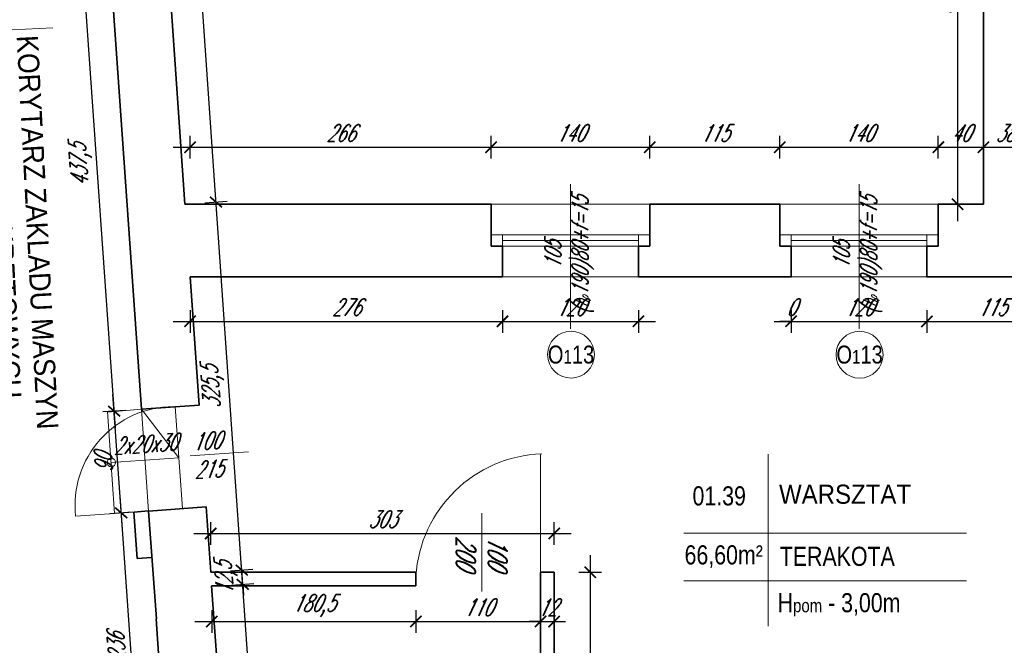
# Model space of a CAD drawing. Header units: millimetres. Extents: x 402 to 79005, y -7782 to 89952.
# Tile 207 of 256: x 22823 to 23692, y 38190 to 38742. Entities that reach past the tile are written whole.
import ezdxf

# ---------------------------------------------------------------- set-up
doc = ezdxf.new("R2010")
doc.units = ezdxf.units.MM
doc.header["$LTSCALE"] = 10
doc.layers.get('0').update_dxf_attribs({"lineweight": 0})
doc.layers.get('Defpoints').update_dxf_attribs({"color": 253})
for name, color, linetype, lineweight in [('01 parter - ściany', 253, 'Continuous', 35), ('03-01_okna', 253, 'Continuous', 15), ('03-02_schody', 253, 'Continuous', 5), ('03_drzwi', 253, 'Continuous', 15), ('04-1_widok', 253, 'Continuous', 5), ('05-01_wymiary', 253, 'Continuous', 5), ('05-03_opis', 253, 'Continuous', 5)]:
    doc.layers.add(name, color=color, linetype=linetype, lineweight=lineweight)
doc.styles.add('ariel', font='ARIAL.TTF', dxfattribs={"width": 0.8})
doc.styles.add('ariel_wym', font='simplex.shx', dxfattribs={"width": 0.65, "oblique": 25})
doc.dimstyles.new('ariel 50 wnętrze', dxfattribs={"dimtxt": 15, "dimasz": 10, "dimexe": 10, "dimexo": 0, "dimgap": 5, "dimtad": 1, "dimdec": 1, "dimrnd": 0.5, "dimtxsty": 'ariel_wym', "dimblk": 'ARCHTICK', "dimcen": 2.5, "dimdle": 15, "dimazin": 0, "dimtfac": 1, "dimtdec": 1, "dimtix": 1, "dimtmove": 0, "dimatfit": 3, "dimldrblk": 'DOT', "dimfxl": 0, "dimarcsym": 0})

# ---------------------------------------------------------------- blocks, each defined once
blk = doc.blocks.new('_ArchTick')
at = {"color": 0, "linetype": 'ByBlock', "const_width": 0.15}
blk.add_lwpolyline([(-0.5, -0.5), (0.5, 0.5)], dxfattribs=at)
blk = doc.blocks.new('*D780')
at = {"layer": '05-01_wymiary', "color": 0, "lineweight": -2}
for p, q in [((23650.93, 38954.05), (23650.93, 38564.07)), ((23660.93, 38939.05), (23640.93, 38939.05)), ((23660.93, 38579.07), (23640.93, 38579.07))]:
    blk.add_line(p, q, dxfattribs=at)
at = {"layer": 'Defpoints', "color": 0}
for p in [(23673.69, 38939.05), (23650.93, 38579.07), (23673.69, 38579.07)]:
    blk.add_point(p, dxfattribs=at)
at = {"layer": '05-01_wymiary', "color": 0, "lineweight": -2, "xscale": 10, "yscale": 10, "zscale": 10}
for p, rotation in [((23650.93, 38939.05), 90), ((23650.93, 38579.07), 270)]:
    blk.add_blockref('_ArchTick', p, dxfattribs=dict(at, rotation=rotation))
at = {"layer": '05-01_wymiary', "color": 0, "insert": (23638.43, 38759.06), "char_height": 15, "attachment_point": 5, "rotation": 90, "style": 'ariel_wym'}
blk.add_mtext('360', dxfattribs=at)
blk = doc.blocks.new('_Dot')
at = {"color": 0, "linetype": 'ByBlock', "lineweight": -2}
blk.add_line((-0.5, 0), (-1, 0), dxfattribs=at)
at = {"color": 0, "linetype": 'ByBlock', "const_width": 0.5}
blk.add_lwpolyline([(-0.25, 0, 1), (0.25, 0, 1)], format="xyb", close=True, dxfattribs=at)
blk = doc.blocks.new('*D782')
at = {"layer": '05-01_wymiary', "color": 0, "lineweight": -2}
for p, q in [((22973.2, 38619.36), (22973.2, 38639.36)), ((23239.08, 38619.36), (23239.08, 38639.36)), ((22958.2, 38629.36), (23254.08, 38629.36))]:
    blk.add_line(p, q, dxfattribs=at)
at = {"layer": 'Defpoints', "color": 0}
for p in [(23239.08, 38629.36), (22973.2, 38579.11), (23239.08, 38579.11)]:
    blk.add_point(p, dxfattribs=at)
at = {"layer": '05-01_wymiary', "color": 0, "lineweight": -2, "xscale": 10, "yscale": 10, "zscale": 10, "rotation": 180}
blk.add_blockref('_ArchTick', (22973.2, 38629.36), dxfattribs=at)
at = {"layer": '05-01_wymiary', "color": 0, "lineweight": -2, "xscale": 10, "yscale": 10, "zscale": 10}
blk.add_blockref('_ArchTick', (23239.08, 38629.36), dxfattribs=at)
at = {"layer": '05-01_wymiary', "color": 0, "insert": (23106.14, 38641.86), "char_height": 15, "attachment_point": 5, "style": 'ariel_wym'}
blk.add_mtext('266', dxfattribs=at)
blk = doc.blocks.new('*D783')
at = {"layer": '05-01_wymiary', "color": 0, "lineweight": -2}
for p, q in [((23239.08, 38619.34), (23239.08, 38639.34)), ((23379.08, 38619.34), (23379.08, 38639.34)), ((23224.08, 38629.34), (23394.08, 38629.34))]:
    blk.add_line(p, q, dxfattribs=at)
at = {"layer": 'Defpoints', "color": 0}
for p in [(23379.08, 38629.34), (23239.08, 38579.09), (23379.08, 38579.09)]:
    blk.add_point(p, dxfattribs=at)
at = {"layer": '05-01_wymiary', "color": 0, "lineweight": -2, "xscale": 10, "yscale": 10, "zscale": 10, "rotation": 180}
blk.add_blockref('_ArchTick', (23239.08, 38629.34), dxfattribs=at)
at = {"layer": '05-01_wymiary', "color": 0, "lineweight": -2, "xscale": 10, "yscale": 10, "zscale": 10}
blk.add_blockref('_ArchTick', (23379.08, 38629.34), dxfattribs=at)
at = {"layer": '05-01_wymiary', "color": 0, "insert": (23309.08, 38641.84), "char_height": 15, "attachment_point": 5, "style": 'ariel_wym'}
blk.add_mtext('140', dxfattribs=at)
blk = doc.blocks.new('*D784')
at = {"layer": '05-01_wymiary', "color": 0, "lineweight": -2}
for p, q in [((23379.08, 38619.36), (23379.08, 38639.36)), ((23493.87, 38619.36), (23493.87, 38639.36)), ((23364.08, 38629.36), (23508.87, 38629.36))]:
    blk.add_line(p, q, dxfattribs=at)
at = {"layer": 'Defpoints', "color": 0}
for p in [(23493.87, 38629.36), (23379.08, 38579.09), (23493.87, 38579.09)]:
    blk.add_point(p, dxfattribs=at)
at = {"layer": '05-01_wymiary', "color": 0, "lineweight": -2, "xscale": 10, "yscale": 10, "zscale": 10, "rotation": 180}
blk.add_blockref('_ArchTick', (23379.08, 38629.36), dxfattribs=at)
at = {"layer": '05-01_wymiary', "color": 0, "lineweight": -2, "xscale": 10, "yscale": 10, "zscale": 10}
blk.add_blockref('_ArchTick', (23493.87, 38629.36), dxfattribs=at)
at = {"layer": '05-01_wymiary', "color": 0, "insert": (23436.48, 38641.86), "char_height": 15, "attachment_point": 5, "style": 'ariel_wym'}
blk.add_mtext('115', dxfattribs=at)
blk = doc.blocks.new('*D785')
at = {"layer": '05-01_wymiary', "color": 0, "lineweight": -2}
for p, q in [((23493.87, 38619.36), (23493.87, 38639.36)), ((23633.87, 38619.36), (23633.87, 38639.36)), ((23478.87, 38629.36), (23648.87, 38629.36))]:
    blk.add_line(p, q, dxfattribs=at)
at = {"layer": 'Defpoints', "color": 0}
for p in [(23633.87, 38629.36), (23493.87, 38579.09), (23633.87, 38579.07)]:
    blk.add_point(p, dxfattribs=at)
at = {"layer": '05-01_wymiary', "color": 0, "lineweight": -2, "xscale": 10, "yscale": 10, "zscale": 10, "rotation": 180}
blk.add_blockref('_ArchTick', (23493.87, 38629.36), dxfattribs=at)
at = {"layer": '05-01_wymiary', "color": 0, "lineweight": -2, "xscale": 10, "yscale": 10, "zscale": 10}
blk.add_blockref('_ArchTick', (23633.87, 38629.36), dxfattribs=at)
at = {"layer": '05-01_wymiary', "color": 0, "insert": (23563.87, 38641.86), "char_height": 15, "attachment_point": 5, "style": 'ariel_wym'}
blk.add_mtext('140', dxfattribs=at)
blk = doc.blocks.new('*D786')
at = {"layer": '05-01_wymiary', "color": 0, "lineweight": -2}
for p, q in [((23633.87, 38619.36), (23633.87, 38639.36)), ((23673.69, 38619.36), (23673.69, 38639.36)), ((23618.87, 38629.36), (23688.69, 38629.36))]:
    blk.add_line(p, q, dxfattribs=at)
at = {"layer": 'Defpoints', "color": 0}
for p in [(23673.69, 38629.36), (23633.87, 38579.07), (23673.69, 38579.05)]:
    blk.add_point(p, dxfattribs=at)
at = {"layer": '05-01_wymiary', "color": 0, "lineweight": -2, "xscale": 10, "yscale": 10, "zscale": 10, "rotation": 180}
blk.add_blockref('_ArchTick', (23633.87, 38629.36), dxfattribs=at)
at = {"layer": '05-01_wymiary', "color": 0, "lineweight": -2, "xscale": 10, "yscale": 10, "zscale": 10}
blk.add_blockref('_ArchTick', (23673.69, 38629.36), dxfattribs=at)
at = {"layer": '05-01_wymiary', "color": 0, "insert": (23653.78, 38641.86), "char_height": 15, "attachment_point": 5, "style": 'ariel_wym'}
blk.add_mtext('40', dxfattribs=at)
blk = doc.blocks.new('*D787')
at = {"layer": '05-01_wymiary', "color": 0, "lineweight": -2}
for p, q in [((23673.69, 38619.36), (23673.69, 38639.36)), ((23711.69, 38619.36), (23711.69, 38639.36)), ((23658.69, 38629.36), (23726.69, 38629.36))]:
    blk.add_line(p, q, dxfattribs=at)
at = {"layer": 'Defpoints', "color": 0}
for p in [(23711.69, 38629.36), (23673.69, 38579.05), (23711.69, 38579.05)]:
    blk.add_point(p, dxfattribs=at)
at = {"layer": '05-01_wymiary', "color": 0, "lineweight": -2, "xscale": 10, "yscale": 10, "zscale": 10, "rotation": 180}
blk.add_blockref('_ArchTick', (23673.69, 38629.36), dxfattribs=at)
at = {"layer": '05-01_wymiary', "color": 0, "lineweight": -2, "xscale": 10, "yscale": 10, "zscale": 10}
blk.add_blockref('_ArchTick', (23711.69, 38629.36), dxfattribs=at)
at = {"layer": '05-01_wymiary', "color": 0, "insert": (23692.69, 38641.86), "char_height": 15, "attachment_point": 5, "style": 'ariel_wym'}
blk.add_mtext('38', dxfattribs=at)
blk = doc.blocks.new('*D794')
at = {"layer": '05-01_wymiary', "color": 0, "lineweight": -2}
for p, q in [((22973.19, 38485.71), (22973.19, 38465.71)), ((23249.08, 38485.71), (23249.08, 38465.71)), ((22958.19, 38475.71), (23264.08, 38475.71))]:
    blk.add_line(p, q, dxfattribs=at)
at = {"layer": 'Defpoints', "color": 0}
for p in [(22973.19, 38515.05), (23249.08, 38515.05), (23249.08, 38475.71)]:
    blk.add_point(p, dxfattribs=at)
at = {"layer": '05-01_wymiary', "color": 0, "lineweight": -2, "xscale": 10, "yscale": 10, "zscale": 10, "rotation": 180}
blk.add_blockref('_ArchTick', (22973.19, 38475.71), dxfattribs=at)
at = {"layer": '05-01_wymiary', "color": 0, "lineweight": -2, "xscale": 10, "yscale": 10, "zscale": 10}
blk.add_blockref('_ArchTick', (23249.08, 38475.71), dxfattribs=at)
at = {"layer": '05-01_wymiary', "color": 0, "insert": (23111.14, 38488.21), "char_height": 15, "attachment_point": 5, "style": 'ariel_wym'}
blk.add_mtext('276', dxfattribs=at)
blk = doc.blocks.new('*D795')
at = {"layer": '05-01_wymiary', "color": 0, "lineweight": -2}
for p, q in [((23249.08, 38485.75), (23249.08, 38465.75)), ((23369.08, 38485.75), (23369.08, 38465.75)), ((23234.08, 38475.75), (23384.08, 38475.75))]:
    blk.add_line(p, q, dxfattribs=at)
at = {"layer": 'Defpoints', "color": 0}
for p in [(23249.08, 38515.09), (23369.08, 38515.09), (23369.08, 38475.75)]:
    blk.add_point(p, dxfattribs=at)
at = {"layer": '05-01_wymiary', "color": 0, "lineweight": -2, "xscale": 10, "yscale": 10, "zscale": 10, "rotation": 180}
blk.add_blockref('_ArchTick', (23249.08, 38475.75), dxfattribs=at)
at = {"layer": '05-01_wymiary', "color": 0, "lineweight": -2, "xscale": 10, "yscale": 10, "zscale": 10}
blk.add_blockref('_ArchTick', (23369.08, 38475.75), dxfattribs=at)
at = {"layer": '05-01_wymiary', "color": 0, "insert": (23309.08, 38488.25), "char_height": 15, "attachment_point": 5, "style": 'ariel_wym'}
blk.add_mtext('120', dxfattribs=at)
blk = doc.blocks.new('*D796')
at = {"layer": '05-01_wymiary', "color": 0, "lineweight": -2}
for p, q in [((23503.87, 38485.71), (23503.87, 38465.71)), ((23503.87, 38485.71), (23503.87, 38465.71)), ((23503.87, 38475.71), (23493.87, 38475.71)), ((23503.87, 38475.71), (23503.87, 38475.71)), ((23503.87, 38475.71), (23513.87, 38475.71))]:
    blk.add_line(p, q, dxfattribs=at)
at = {"layer": 'Defpoints', "color": 0}
for p in [(23503.87, 38515.05), (23503.87, 38515.05), (23503.87, 38475.71)]:
    blk.add_point(p, dxfattribs=at)
at = {"layer": '05-01_wymiary', "color": 0, "lineweight": -2, "xscale": 10, "yscale": 10, "zscale": 10}
blk.add_blockref('_ArchTick', (23503.87, 38475.71), dxfattribs=at)
at = {"layer": '05-01_wymiary', "color": 0, "lineweight": -2, "xscale": 10, "yscale": 10, "zscale": 10, "rotation": 180}
blk.add_blockref('_ArchTick', (23503.87, 38475.71), dxfattribs=at)
at = {"layer": '05-01_wymiary', "color": 0, "insert": (23503.87, 38488.21), "char_height": 15, "attachment_point": 5, "style": 'ariel_wym'}
blk.add_mtext('0', dxfattribs=at)
blk = doc.blocks.new('*D797')
at = {"layer": '05-01_wymiary', "color": 0, "lineweight": -2}
for p, q in [((23503.87, 38485.71), (23503.87, 38465.71)), ((23623.87, 38485.71), (23623.87, 38465.71)), ((23488.87, 38475.71), (23638.87, 38475.71))]:
    blk.add_line(p, q, dxfattribs=at)
at = {"layer": 'Defpoints', "color": 0}
for p in [(23503.87, 38515.05), (23623.87, 38515.05), (23623.87, 38475.71)]:
    blk.add_point(p, dxfattribs=at)
at = {"layer": '05-01_wymiary', "color": 0, "lineweight": -2, "xscale": 10, "yscale": 10, "zscale": 10, "rotation": 180}
blk.add_blockref('_ArchTick', (23503.87, 38475.71), dxfattribs=at)
at = {"layer": '05-01_wymiary', "color": 0, "lineweight": -2, "xscale": 10, "yscale": 10, "zscale": 10}
blk.add_blockref('_ArchTick', (23623.87, 38475.71), dxfattribs=at)
at = {"layer": '05-01_wymiary', "color": 0, "insert": (23563.87, 38488.21), "char_height": 15, "attachment_point": 5, "style": 'ariel_wym'}
blk.add_mtext('120', dxfattribs=at)
blk = doc.blocks.new('*D798')
at = {"layer": '05-01_wymiary', "color": 0, "lineweight": -2}
for p, q in [((23623.87, 38485.71), (23623.87, 38465.71)), ((23738.94, 38485.71), (23738.94, 38465.71)), ((23608.87, 38475.71), (23753.94, 38475.71))]:
    blk.add_line(p, q, dxfattribs=at)
at = {"layer": 'Defpoints', "color": 0}
for p in [(23623.87, 38515.05), (23738.94, 38515.05), (23738.94, 38475.71)]:
    blk.add_point(p, dxfattribs=at)
at = {"layer": '05-01_wymiary', "color": 0, "lineweight": -2, "xscale": 10, "yscale": 10, "zscale": 10, "rotation": 180}
blk.add_blockref('_ArchTick', (23623.87, 38475.71), dxfattribs=at)
at = {"layer": '05-01_wymiary', "color": 0, "lineweight": -2, "xscale": 10, "yscale": 10, "zscale": 10}
blk.add_blockref('_ArchTick', (23738.94, 38475.71), dxfattribs=at)
at = {"layer": '05-01_wymiary', "color": 0, "insert": (23681.41, 38488.21), "char_height": 15, "attachment_point": 5, "style": 'ariel_wym'}
blk.add_mtext('115', dxfattribs=at)
blk = doc.blocks.new('*D802')
at = {"layer": '05-01_wymiary', "color": 0, "lineweight": -2}
for p, q in [((22991.42, 38278.62), (22991.42, 38298.62)), ((23294.65, 38278.62), (23294.65, 38298.62)), ((22976.42, 38288.62), (23309.65, 38288.62))]:
    blk.add_line(p, q, dxfattribs=at)
at = {"layer": 'Defpoints', "color": 0}
for p in [(23294.65, 38288.62), (22991.42, 38254.44), (23294.65, 38254.44)]:
    blk.add_point(p, dxfattribs=at)
at = {"layer": '05-01_wymiary', "color": 0, "lineweight": -2, "xscale": 10, "yscale": 10, "zscale": 10, "rotation": 180}
blk.add_blockref('_ArchTick', (22991.42, 38288.62), dxfattribs=at)
at = {"layer": '05-01_wymiary', "color": 0, "lineweight": -2, "xscale": 10, "yscale": 10, "zscale": 10}
blk.add_blockref('_ArchTick', (23294.65, 38288.62), dxfattribs=at)
at = {"layer": '05-01_wymiary', "color": 0, "insert": (23143.03, 38301.12), "char_height": 15, "attachment_point": 5, "style": 'ariel_wym'}
blk.add_mtext('303', dxfattribs=at)
blk = doc.blocks.new('*D803')
at = {"layer": '05-01_wymiary', "color": 0, "lineweight": -2}
for p, q in [((22992.3, 38220.93), (22992.3, 38200.93)), ((23172.65, 38220.93), (23172.65, 38200.93)), ((22977.3, 38210.93), (23187.65, 38210.93))]:
    blk.add_line(p, q, dxfattribs=at)
at = {"layer": 'Defpoints', "color": 0}
for p in [(22992.3, 38241.82), (23172.65, 38242.44), (23172.65, 38210.93)]:
    blk.add_point(p, dxfattribs=at)
at = {"layer": '05-01_wymiary', "color": 0, "lineweight": -2, "xscale": 10, "yscale": 10, "zscale": 10, "rotation": 180}
blk.add_blockref('_ArchTick', (22992.3, 38210.93), dxfattribs=at)
at = {"layer": '05-01_wymiary', "color": 0, "lineweight": -2, "xscale": 10, "yscale": 10, "zscale": 10}
blk.add_blockref('_ArchTick', (23172.65, 38210.93), dxfattribs=at)
at = {"layer": '05-01_wymiary', "color": 0, "insert": (23082.47, 38224.86), "char_height": 15, "attachment_point": 5, "style": 'ariel_wym'}
blk.add_mtext('180,5', dxfattribs=at)
blk = doc.blocks.new('*D804')
at = {"layer": '05-01_wymiary', "color": 0, "lineweight": -2}
for p, q in [((23172.65, 38220.93), (23172.65, 38200.93)), ((23282.65, 38220.93), (23282.65, 38200.93)), ((23157.65, 38210.93), (23297.65, 38210.93))]:
    blk.add_line(p, q, dxfattribs=at)
at = {"layer": 'Defpoints', "color": 0}
for p in [(23282.65, 38246.36), (23172.65, 38242.44), (23282.65, 38210.93)]:
    blk.add_point(p, dxfattribs=at)
at = {"layer": '05-01_wymiary', "color": 0, "lineweight": -2, "xscale": 10, "yscale": 10, "zscale": 10, "rotation": 180}
blk.add_blockref('_ArchTick', (23172.65, 38210.93), dxfattribs=at)
at = {"layer": '05-01_wymiary', "color": 0, "lineweight": -2, "xscale": 10, "yscale": 10, "zscale": 10}
blk.add_blockref('_ArchTick', (23282.65, 38210.93), dxfattribs=at)
at = {"layer": '05-01_wymiary', "color": 0, "insert": (23227.65, 38223.43), "char_height": 15, "attachment_point": 5, "style": 'ariel_wym'}
blk.add_mtext('110', dxfattribs=at)
blk = doc.blocks.new('*D805')
at = {"layer": '05-01_wymiary', "color": 0, "lineweight": -2}
for p, q in [((23282.65, 38220.93), (23282.65, 38200.93)), ((23294.65, 38220.93), (23294.65, 38200.93)), ((23282.65, 38210.93), (23272.65, 38210.93)), ((23282.65, 38210.93), (23294.65, 38210.93)), ((23294.65, 38210.93), (23304.65, 38210.93))]:
    blk.add_line(p, q, dxfattribs=at)
at = {"layer": 'Defpoints', "color": 0}
for p in [(23294.65, 38254.44), (23282.65, 38246.36), (23294.65, 38210.93)]:
    blk.add_point(p, dxfattribs=at)
at = {"layer": '05-01_wymiary', "color": 0, "lineweight": -2, "xscale": 10, "yscale": 10, "zscale": 10}
blk.add_blockref('_ArchTick', (23282.65, 38210.93), dxfattribs=at)
at = {"layer": '05-01_wymiary', "color": 0, "lineweight": -2, "xscale": 10, "yscale": 10, "zscale": 10, "rotation": 180}
blk.add_blockref('_ArchTick', (23294.65, 38210.93), dxfattribs=at)
at = {"layer": '05-01_wymiary', "color": 0, "insert": (23288.65, 38223.43), "char_height": 15, "attachment_point": 5, "style": 'ariel_wym'}
blk.add_mtext('12', dxfattribs=at)
blk = doc.blocks.new('*D806')
at = {"layer": '05-01_wymiary', "color": 0, "lineweight": -2}
for p, q in [((23326.48, 38269.44), (23326.48, 38024.84)), ((23316.48, 38254.44), (23336.48, 38254.44)), ((23316.48, 38039.84), (23336.48, 38039.84))]:
    blk.add_line(p, q, dxfattribs=at)
at = {"layer": 'Defpoints', "color": 0}
for p in [(23294.65, 38254.44), (23294.65, 38039.84), (23326.48, 38039.84)]:
    blk.add_point(p, dxfattribs=at)
at = {"layer": '05-01_wymiary', "color": 0, "lineweight": -2, "xscale": 10, "yscale": 10, "zscale": 10}
for p, rotation in [((23326.48, 38254.44), 90), ((23326.48, 38039.84), 270)]:
    blk.add_blockref('_ArchTick', p, dxfattribs=dict(at, rotation=rotation))
at = {"layer": '05-01_wymiary', "color": 0, "insert": (23312.55, 38147.14), "char_height": 15, "attachment_point": 5, "rotation": 90, "style": 'ariel_wym'}
blk.add_mtext('214,5', dxfattribs=at)
blk = doc.blocks.new('*D498')
at = {"layer": '05-01_wymiary', "color": 0, "lineweight": -2}
for p, q in [((22929.97, 38056.23), (22911.4, 38321.68)), ((22922.43, 38307.41), (22902.48, 38306.02)), ((22938.9, 38071.89), (22918.94, 38070.49))]:
    blk.add_line(p, q, dxfattribs=at)
at = {"layer": 'Defpoints', "color": 0}
for p in [(22912.45, 38306.71), (22936.52, 38308.4), (22952.99, 38072.87)]:
    blk.add_point(p, dxfattribs=at)
at = {"layer": '05-01_wymiary', "color": 0, "lineweight": -2, "xscale": 10, "yscale": 10, "zscale": 10}
for p, rotation in [((22912.45, 38306.71), 94.00000000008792), ((22928.92, 38071.19), 274.0000000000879)]:
    blk.add_blockref('_ArchTick', p, dxfattribs=dict(at, rotation=rotation))
at = {"layer": '05-01_wymiary', "color": 0, "insert": (22908.22, 38188.08), "char_height": 15, "attachment_point": 5, "rotation": 94, "style": 'ariel_wym'}
blk.add_mtext('236', dxfattribs=at)
blk = doc.blocks.new('*D499')
at = {"layer": '05-01_wymiary', "color": 0, "lineweight": -2}
for p, q in [((22913.5, 38291.75), (22905.13, 38411.46)), ((22916.15, 38397.19), (22896.2, 38395.8)), ((22922.43, 38307.41), (22902.48, 38306.02))]:
    blk.add_line(p, q, dxfattribs=at)
at = {"layer": 'Defpoints', "color": 0}
for p in [(22906.17, 38396.49), (22930.24, 38398.18), (22936.52, 38308.4)]:
    blk.add_point(p, dxfattribs=at)
at = {"layer": '05-01_wymiary', "color": 0, "lineweight": -2, "xscale": 10, "yscale": 10, "zscale": 10}
for p, rotation in [((22906.17, 38396.49), 94.00000000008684), ((22912.45, 38306.71), 274.0000000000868)]:
    blk.add_blockref('_ArchTick', p, dxfattribs=dict(at, rotation=rotation))
at = {"layer": '05-01_wymiary', "color": 0, "insert": (22896.84, 38350.73), "char_height": 15, "attachment_point": 5, "rotation": 94, "style": 'ariel_wym'}
blk.add_mtext('90', dxfattribs=at)
blk = doc.blocks.new('*D500')
at = {"layer": '05-01_wymiary', "color": 0, "lineweight": -2}
for p, q in [((22907.22, 38381.53), (22874.61, 38847.89)), ((22885.63, 38833.63), (22865.68, 38832.23)), ((22916.15, 38397.19), (22896.2, 38395.8))]:
    blk.add_line(p, q, dxfattribs=at)
at = {"layer": 'Defpoints', "color": 0}
for p in [(22875.65, 38832.93), (22886.75, 38833.71), (22930.24, 38398.18)]:
    blk.add_point(p, dxfattribs=at)
at = {"layer": '05-01_wymiary', "color": 0, "lineweight": -2, "xscale": 10, "yscale": 10, "zscale": 10}
for p, rotation in [((22875.65, 38832.93), 94.0000000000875), ((22906.17, 38396.49), 274.0000000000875)]:
    blk.add_blockref('_ArchTick', p, dxfattribs=dict(at, rotation=rotation))
at = {"layer": '05-01_wymiary', "color": 0, "insert": (22877.02, 38613.74), "char_height": 15, "attachment_point": 5, "rotation": 94, "style": 'ariel_wym'}
blk.add_mtext('437,5', dxfattribs=at)
blk = doc.blocks.new('*D552')
at = {"layer": '05-01_wymiary', "color": 0, "lineweight": -2}
for p, q in [((23055.35, 37733.38), (23018.62, 38258.7)), ((23009.69, 38243.04), (23029.64, 38244.44)), ((23044.33, 37747.64), (23064.28, 37749.04))]:
    blk.add_line(p, q, dxfattribs=at)
at = {"layer": 'Defpoints', "color": 0}
for p in [(22992.3, 38241.82), (23019.67, 38243.74), (23025.65, 37746.34)]:
    blk.add_point(p, dxfattribs=at)
at = {"layer": '05-01_wymiary', "color": 0, "lineweight": -2, "xscale": 10, "yscale": 10, "zscale": 10}
for p, rotation in [((23019.67, 38243.74), 94.00000000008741), ((23054.31, 37748.34), 274.0000000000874)]:
    blk.add_blockref('_ArchTick', p, dxfattribs=dict(at, rotation=rotation))
at = {"layer": '05-01_wymiary', "color": 0, "insert": (23028.15, 37922.78), "char_height": 15, "attachment_point": 5, "rotation": 94, "style": 'ariel_wym'}
blk.add_mtext('496,5', dxfattribs=at)
blk = doc.blocks.new('*D553')
at = {"layer": '05-01_wymiary', "color": 0, "lineweight": -2}
for p, q in [((23018.78, 38256.35), (23018.09, 38266.33)), ((23008.81, 38255.65), (23028.76, 38257.05)), ((23019.67, 38243.74), (23018.78, 38256.35)), ((23009.69, 38243.04), (23029.64, 38244.44)), ((23019.67, 38243.74), (23020.36, 38233.76))]:
    blk.add_line(p, q, dxfattribs=at)
at = {"layer": 'Defpoints', "color": 0}
for p in [(22991.42, 38254.44), (23018.78, 38256.35), (22992.3, 38241.82)]:
    blk.add_point(p, dxfattribs=at)
at = {"layer": '05-01_wymiary', "color": 0, "lineweight": -2, "xscale": 10, "yscale": 10, "zscale": 10}
for p, rotation in [((23018.78, 38256.35), 274.0000000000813), ((23019.67, 38243.74), 94.00000000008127)]:
    blk.add_blockref('_ArchTick', p, dxfattribs=dict(at, rotation=rotation))
at = {"layer": '05-01_wymiary', "color": 0, "insert": (23005.33, 38249.07), "char_height": 15, "attachment_point": 5, "rotation": 94, "style": 'ariel_wym'}
blk.add_mtext('12,5', dxfattribs=at)
blk = doc.blocks.new('*D554')
at = {"layer": '05-01_wymiary', "color": 0, "lineweight": -2}
for p, q in [((23019.83, 38241.39), (22995.03, 38595.99)), ((22986.1, 38580.32), (23006.06, 38581.72)), ((23008.81, 38255.65), (23028.76, 38257.05))]:
    blk.add_line(p, q, dxfattribs=at)
at = {"layer": 'Defpoints', "color": 0}
for p in [(22968.71, 38579.11), (22996.08, 38581.02), (22991.42, 38254.44)]:
    blk.add_point(p, dxfattribs=at)
at = {"layer": '05-01_wymiary', "color": 0, "lineweight": -2, "xscale": 10, "yscale": 10, "zscale": 10}
for p, rotation in [((22996.08, 38581.02), 94.00000000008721), ((23018.78, 38256.35), 274.0000000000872)]:
    blk.add_blockref('_ArchTick', p, dxfattribs=dict(at, rotation=rotation))
at = {"layer": '05-01_wymiary', "color": 0, "insert": (22993.54, 38417.71), "char_height": 15, "attachment_point": 5, "rotation": 94, "style": 'ariel_wym'}
blk.add_mtext('325,5', dxfattribs=at)
blk = doc.blocks.new('*D555')
at = {"layer": '05-01_wymiary', "color": 0, "lineweight": -2}
for p, q in [((22997.13, 38566.06), (22958.89, 39112.92)), ((22949.96, 39097.26), (22969.91, 39098.66)), ((22986.1, 38580.32), (23006.06, 38581.72))]:
    blk.add_line(p, q, dxfattribs=at)
at = {"layer": 'Defpoints', "color": 0}
for p in [(22959.93, 39097.96), (22932.56, 39096.05), (22968.71, 38579.11)]:
    blk.add_point(p, dxfattribs=at)
at = {"layer": '05-01_wymiary', "color": 0, "lineweight": -2, "xscale": 10, "yscale": 10, "zscale": 10}
for p, rotation in [((22959.93, 39097.96), 94.00000000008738), ((22996.08, 38581.02), 274.0000000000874)]:
    blk.add_blockref('_ArchTick', p, dxfattribs=dict(at, rotation=rotation))
at = {"layer": '05-01_wymiary', "color": 0, "insert": (22965.54, 38838.62), "char_height": 15, "attachment_point": 5, "rotation": 94, "style": 'ariel_wym'}
blk.add_mtext('518', dxfattribs=at)

msp = doc.modelspace()

# ---------------------------------------------------------------- linework, layer by layer
at = {"layer": '01 parter - ściany'}
for p, q in [((22968.713, 38579.108), (22942.017, 38960.87)), ((23673.687, 38579.047), (23673.687, 38939.047)), ((22930.24, 38398.178), (22899.722, 38834.612)), ((23239.085, 38579.094), (22968.713, 38579.108)), ((23239.085, 38542.08), (23239.085, 38579.094)), ((23493.874, 38579.08), (23379.085, 38579.086)), ((23379.085, 38542.08), (23379.085, 38579.086)), ((23493.874, 38542.093), (23493.874, 38579.093)), ((23673.687, 38579.07), (23633.874, 38579.073)), ((23633.874, 38542.093), (23633.874, 38579.073)), ((23239.085, 38542.08), (23249.085, 38542.08)), ((23249.085, 38542.08), (23249.085, 38515.047)), ((23369.085, 38542.08), (23369.085, 38515.047)), ((23369.085, 38542.08), (23379.085, 38542.08)), ((23493.874, 38542.093), (23503.874, 38542.093)), ((23503.874, 38542.093), (23503.874, 38515.047)), ((23623.874, 38542.093), (23623.874, 38515.067)), ((23623.874, 38542.093), (23633.874, 38542.093)), ((22981.116, 38401.735), (22973.192, 38515.047)), ((23249.085, 38515.047), (22973.192, 38515.047)), ((23503.874, 38515.047), (23369.085, 38515.047)), ((23623.874, 38515.047), (23738.942, 38515.047)), ((22930.24, 38398.178), (22981.116, 38401.735)), ((22930.24, 38398.178), (22981.116, 38401.735)), ((22936.568, 38308.43), (22923.6, 38307.523)), ((22923.6, 38307.523), (22926.46, 38266.623)), ((22936.518, 38308.397), (22987.394, 38311.954)), ((22943.519, 38213.294), (22936.518, 38308.397)), ((22991.416, 38254.436), (22987.394, 38311.954)), ((22926.46, 38266.623), (22939.428, 38267.53)), ((23172.652, 38254.436), (22991.416, 38254.436)), ((23172.652, 38242.436), (23172.652, 38254.436)), ((23294.652, 38254.436), (23282.652, 38254.436)), ((23282.652, 37746.336), (23282.652, 38254.436)), ((23294.652, 38039.836), (23294.652, 38254.436)), ((23003.863, 38076.43), (22992.255, 38242.436)), ((23172.652, 38242.436), (22992.255, 38242.436)), ((22952.988, 38072.872), (22943.17, 38213.267))]:
    msp.add_line(p, q, dxfattribs=at)
at = {"layer": '03-01_okna', "linetype": 'Continuous', "lineweight": 0}
for p, q in [((23239.085, 38552.08), (23379.085, 38552.08)), ((23239.085, 38552.08), (23249.085, 38552.08)), ((23249.085, 38552.08), (23249.085, 38542.08)), ((23379.085, 38552.08), (23369.085, 38552.08)), ((23369.085, 38552.08), (23369.085, 38542.08)), ((23493.874, 38552.093), (23633.874, 38552.093)), ((23493.874, 38552.093), (23503.874, 38552.093)), ((23503.874, 38552.093), (23503.874, 38542.093)), ((23633.874, 38552.093), (23623.874, 38552.093)), ((23623.874, 38552.093), (23623.874, 38542.093)), ((23249.085, 38547.08), (23369.085, 38547.08)), ((23249.085, 38542.08), (23369.085, 38542.08)), ((23503.874, 38547.093), (23623.874, 38547.093)), ((23503.874, 38542.093), (23623.874, 38542.093)), ((23249.085, 38515.085), (23369.085, 38515.085)), ((23503.874, 38515.047), (23623.874, 38515.047))]:
    msp.add_line(p, q, dxfattribs=at)
at = {"layer": '03-02_schody'}
for p, q in [((22900.313, 38396.085), (22906.591, 38306.304)), ((22930.24, 38398.178), (22900.345, 38395.624)), ((22930.24, 38398.178), (22936.518, 38308.397)), ((22963.306, 38355.38), (22930.24, 38398.178)), ((22960.167, 38400.27), (22966.445, 38310.49)), ((22963.305, 38355.393), (22903.658, 38351.303))]:
    msp.add_line(p, q, dxfattribs=at)
msp.add_circle((22903.658, 38351.303), 3.796, dxfattribs=at)
at = {"layer": '03_drzwi'}
for p, q in [((22973.16, 38357.096), (23024.864, 38360.683)), ((23282.652, 38358.755), (23282.652, 38246.359)), ((22872.168, 38304.001), (22961.956, 38310.176)), ((23230.744, 38306.593), (23230.767, 38237.527))]:
    msp.add_line(p, q, dxfattribs=at)
for centre, radius, start, end in [((22958.614, 38313.515), 86.968, 90.147177, 186.280717), ((23287.523, 38243.732), 115.087, 91.914182, 176.497285)]:
    msp.add_arc(centre, radius, start, end, dxfattribs=at)
at = {"layer": '04-1_widok'}
for p, q in [((23379.085, 38579.085), (23239.085, 38579.085)), ((23633.874, 38579.047), (23493.874, 38579.047))]:
    msp.add_line(p, q, dxfattribs=at)
at = {"layer": '05-03_opis'}
for p, q in [((22851.959, 38734.64), (22684.837, 38726.494)), ((23483.597, 38358.625), (23483.597, 38206.817)), ((23409.21, 38288.966), (23658.847, 38288.966)), ((23409.21, 38246.948), (23658.847, 38246.948))]:
    msp.add_line(p, q, dxfattribs=at)
at = {"layer": '05-03_opis', "lineweight": 0}
for p, q in [((23309.085, 38596.698), (23309.085, 38469.043)), ((23563.874, 38596.66), (23563.874, 38469.005))]:
    msp.add_line(p, q, dxfattribs=at)
for centre in [(23309.585, 38446.354), (23564.374, 38446.316)]:
    msp.add_circle(centre, 20.689, dxfattribs=at)

# ---------------------------------------------------------------- texts
at = {"layer": '03_drzwi', "style": 'ariel_wym'}
for s, insert, char_height, width, attachment_point, rotation in [('100\\P215', (22974.667, 38376.831), 15, 160.59049, 1, 4), ('100\\P200', (23230.756, 38272.06), 16.8593, 180.49656, 5, 270.008499)]:
    msp.add_mtext(s, dxfattribs=dict(at, insert=insert, char_height=char_height, width=width, attachment_point=attachment_point, rotation=rotation))
at = {"layer": '05-03_opis', "insert": (22813.673, 38727.362), "char_height": 18.73872, "width": 375.0449, "attachment_point": 4, "rotation": 273, "style": 'ariel'}
msp.add_mtext('\\W0.9;{\\fArial|b0|i0|c238|p34;KORYTARZ }ZAKLADU MASZYN \\PI URZADZEN OKRETOWYCH', dxfattribs=at)
at = {"layer": '05-03_opis', "lineweight": 0, "attachment_point": 5, "style": 'ariel_wym'}
for s, insert, char_height, width, rotation in [('105\\P({\\H0.8333x;h\\H0.6x;p}190)80+f=15', (23308.005, 38534.196), 14.4, 62.66128, 90), ('105\\P({\\H0.8333x;h\\H0.6x;p}190)80+f=15', (23562.794, 38534.158), 14.4, 62.66128, 90), ('2x20x30', (22933.471, 38367.527), 15, 55, 4)]:
    msp.add_mtext(s, dxfattribs=dict(at, insert=insert, char_height=char_height, width=width, rotation=rotation))
at = {"layer": '05-03_opis', "lineweight": 0, "char_height": 15.84, "width": 75.19353, "attachment_point": 5, "style": 'ariel'}
for insert in [(23309.585, 38446.354), (23564.374, 38446.316)]:
    msp.add_mtext('O{\\H0.7576x;1}13', dxfattribs=dict(at, insert=insert))
at = {"layer": '05-03_opis', "style": 'ariel'}
for s, insert, char_height, width, attachment_point in [('{\\fArial|b0|i0|c238|p34;01.39}', (23440.431, 38321.656), 16.86485, 78.4171, 5), ('\\W0.9;{\\fArial|b0|i0|c238|p34;WARSZTAT}', (23493.229, 38323.119), 16.86485, 337.5404, 4), ('{\\fArial|b0|i0|c238|p34;66,60m²}', (23444.389, 38268.155), 16.86485, 78.4171, 5), ('TERAKOTA', (23493.921, 38268.353), 16.8648, 232.4081, 4), ('{\\fArial|b0|i0|c238|p34; H\\H0.7x;pom\\H1.429x; - 3,00m}', (23486.813, 38225.742), 16.86485, 232.4081, 4)]:
    msp.add_mtext(s, dxfattribs=dict(at, insert=insert, char_height=char_height, width=width, attachment_point=attachment_point))

# ---------------------------------------------------------------- dimensions: what is measured, and where the dimension line sits
at = {"layer": '05-01_wymiary'}
for base, p1, p2, angle, picture, middle in [((22959.932, 39097.96), (22968.713, 38579.108), (22932.565, 39096.047), 94, '*D555', (22965.537, 38838.619)), ((23650.931, 38579.07), (23673.687, 38939.047), (23673.687, 38579.07), 90, '*D780', (23638.431, 38759.059)), ((22875.654, 38832.929), (22930.24, 38398.178), (22886.753, 38833.705), 94, '*D500', (22877.019, 38613.74)), ((22996.08, 38581.022), (22991.416, 38254.436), (22968.713, 38579.108), 94, '*D554', (22993.537, 38417.714)), ((22906.173, 38396.495), (22936.518, 38308.397), (22930.24, 38398.178), 94, '*D499', (22896.842, 38350.732)), ((22912.451, 38306.714), (22952.988, 38072.872), (22936.518, 38308.397), 94, '*D498', (22908.216, 38188.08)), ((23018.783, 38256.349), (22992.298, 38241.824), (22991.416, 38254.436), 94, '*D553', (23005.33, 38249.072))]:
    dim = msp.add_linear_dim(base=base, p1=p1, p2=p2, angle=angle, dimstyle='ariel 50 wnętrze', override={"dimtmove": 1}, dxfattribs=at)
    dim.commit()
    dim.dimension.update_dxf_attribs({"geometry": picture, "text_midpoint": middle})
for base, p1, p2, picture, middle in [((23239.085, 38629.357), (22973.196, 38579.108), (23239.085, 38579.108), '*D782', (23106.14, 38641.857)), ((23249.085, 38475.71), (22973.192, 38515.047), (23249.085, 38515.047), '*D794', (23111.139, 38488.21)), ((23294.652, 38288.616), (22991.416, 38254.436), (23294.652, 38254.436), '*D802', (23143.034, 38301.116)), ((23172.652, 38210.932), (22992.298, 38241.824), (23172.652, 38242.436), '*D803', (23082.475, 38224.86))]:
    dim = msp.add_linear_dim(base=base, p1=p1, p2=p2, dimstyle='ariel 50 wnętrze', dxfattribs=at)
    dim.commit()
    dim.dimension.update_dxf_attribs({"geometry": picture, "text_midpoint": middle})
for base, p1, p2, picture, middle in [((23379.085, 38629.335), (23239.085, 38579.086), (23379.085, 38579.086), '*D783', (23309.085, 38641.835)), ((23493.874, 38629.357), (23379.085, 38579.086), (23493.874, 38579.093), '*D784', (23436.479, 38641.857)), ((23633.874, 38629.357), (23493.874, 38579.093), (23633.874, 38579.073), '*D785', (23563.874, 38641.857)), ((23673.687, 38629.357), (23633.874, 38579.073), (23673.687, 38579.047), '*D786', (23653.78, 38641.857)), ((23711.687, 38629.357), (23673.687, 38579.047), (23711.687, 38579.047), '*D787', (23692.687, 38641.857)), ((23369.085, 38475.748), (23249.085, 38515.085), (23369.085, 38515.085), '*D795', (23309.085, 38488.248)), ((23623.874, 38475.71), (23503.874, 38515.047), (23623.874, 38515.047), '*D797', (23563.874, 38488.21)), ((23503.873596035, 38475.709840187), (23503.873596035, 38515.047220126), (23503.873596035, 38515.047220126), '*D796', (23503.873596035, 38488.209840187)), ((23738.942, 38475.71), (23623.874, 38515.047), (23738.942, 38515.047), '*D798', (23681.408, 38488.21)), ((23294.652, 38210.932), (23282.652, 38246.359), (23294.652, 38254.436), '*D805', (23288.652, 38223.432)), ((23282.652, 38210.932), (23172.652, 38242.436), (23282.652, 38246.359), '*D804', (23227.652, 38223.432))]:
    dim = msp.add_linear_dim(base=base, p1=p1, p2=p2, dimstyle='ariel 50 wnętrze', override={"dimtmove": 1}, dxfattribs=at)
    dim.commit()
    dim.dimension.update_dxf_attribs({"geometry": picture, "text_midpoint": middle})
dim = msp.add_linear_dim(base=(23326.482, 38039.836), p1=(23294.652, 38254.436), p2=(23294.652, 38039.836), angle=90, dimstyle='ariel 50 wnętrze', dxfattribs=at)
dim.commit()
dim.dimension.update_dxf_attribs({"geometry": '*D806', "text_midpoint": (23312.554, 38147.136)})
dim = msp.add_linear_dim(base=(23019.665, 38243.738), p1=(23025.652, 37746.336), p2=(22992.298, 38241.824), angle=94, dimstyle='ariel 50 wnętrze', override={"dimtmove": 1}, dxfattribs=at)
dim.commit()
dim.dimension.update_dxf_attribs({"geometry": '*D552', "text_midpoint": (23042.041, 37923.756), "dimtype": 160})

doc.saveas('drawing.dxf')
